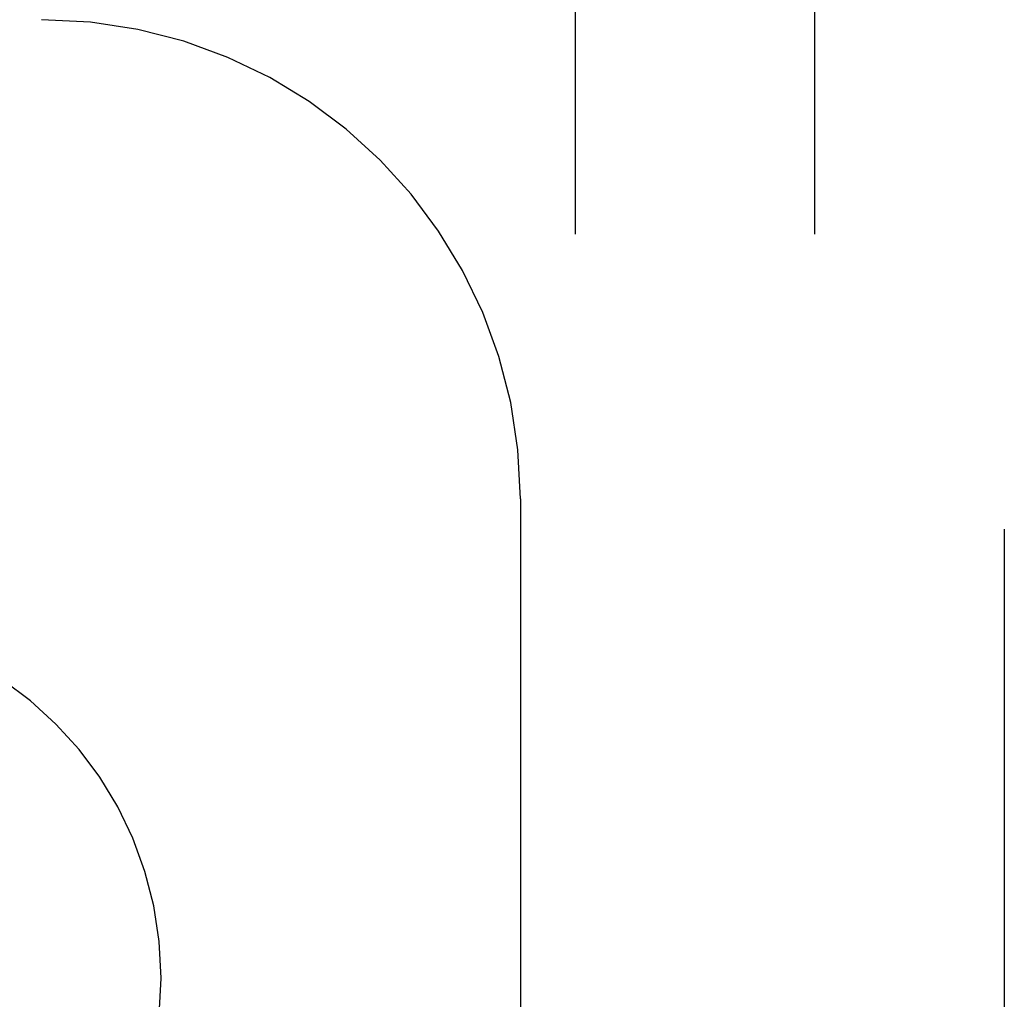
# Model space of a CAD drawing. Header units: inches. Extents: x 0 to 200, y 0 to 129.
# Tile 74 of 118: x 118.035 to 118.549, y 48.615 to 49.126. Entities that reach past the tile are written whole.
import ezdxf

# ---------------------------------------------------------------- set-up
doc = ezdxf.new("R2010")
doc.units = ezdxf.units.IN
doc.header["$LTSCALE"] = 11
doc.header["$MEASUREMENT"] = 0
doc.linetypes.add('HIDDEN', pattern=[0.2, 0.1, -0.1])
doc.layers.add('DEFAULT_2', color=8, linetype='HIDDEN')

msp = doc.modelspace()

# ---------------------------------------------------------------- linework, layer by layer
at = {"layer": 'DEFAULT_2', "color": 8, "linetype": 'HIDDEN'}
for p, q in [((118.54917, 51.05996), (118.54917, 46.62546)), ((118.32517, 50.11395), (118.32517, 46.64479)), ((118.45017, 50.11395), (118.45017, 46.64479)), ((118.29667, 48.87579), (118.29667, 48.37579))]:
    msp.add_line(p, q, dxfattribs=at)
for centre, radius, start in [((118.04667, 48.87579), 0.25, 0), ((117.92167, 48.62579), 0.1875, 270)]:
    msp.add_arc(centre, radius, start, 90, dxfattribs=at)

doc.saveas('drawing.dxf')
